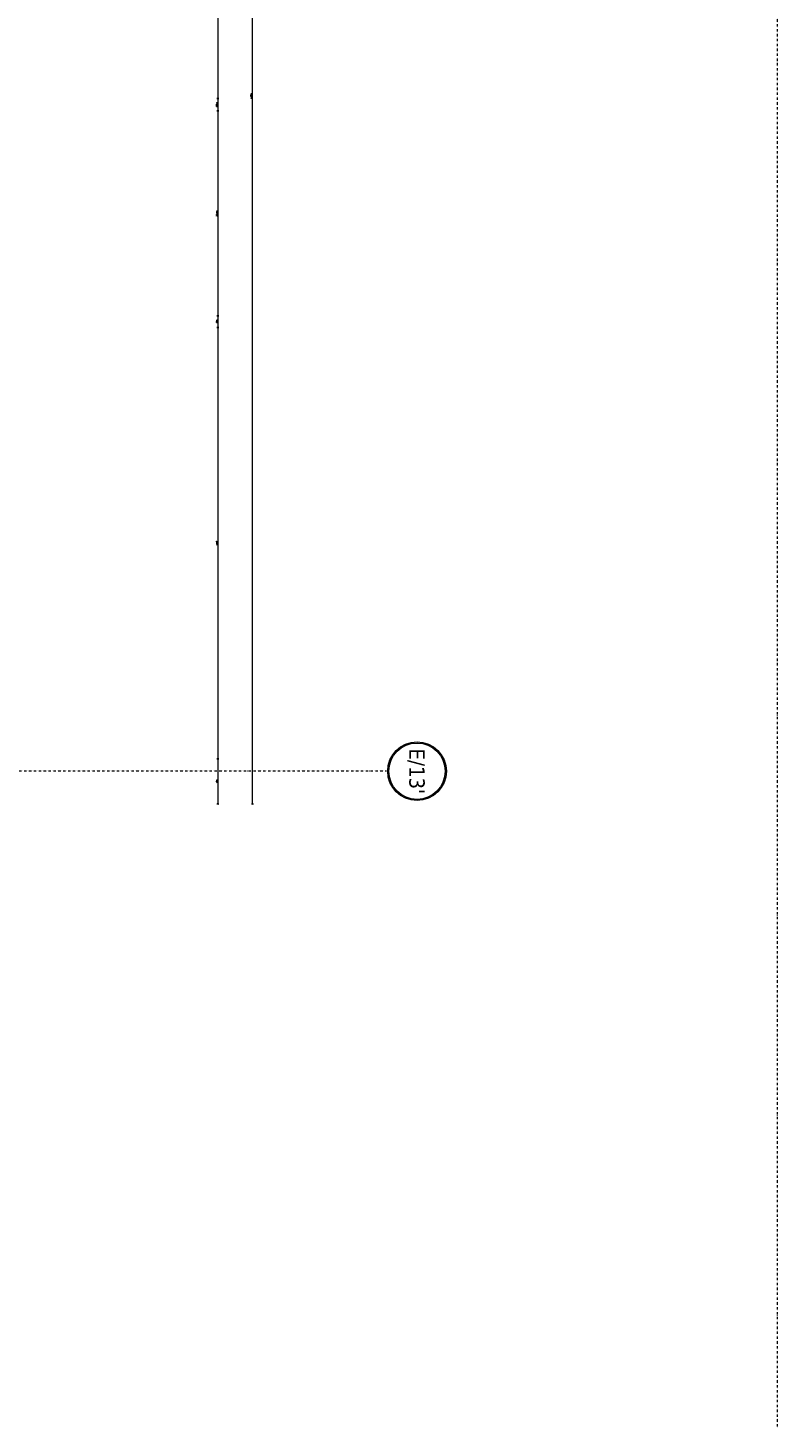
# Model space of a CAD drawing. Header units: millimetres. Extents: x -1893473 to 1546619, y -568027 to 942944.
# Tile 213 of 256: x 193350 to 201163, y -520046 to -505438. Entities that reach past the tile are written whole.
import ezdxf
from ezdxf.enums import TextEntityAlignment as Align

# ---------------------------------------------------------------- set-up
doc = ezdxf.new("R2010")
doc.units = ezdxf.units.MM
doc.header["$LTSCALE"] = 0.2
doc.linetypes.add('DASHDOT', pattern=[25.4, 12.7, -6.35, 0, -6.35])
doc.layers.get('0').update_dxf_attribs({"lineweight": 0})
for name, color, linetype, lineweight in [('!! 0_Opis_pom', 9, 'Continuous', 13), ('!! 0_Osie', 1, 'DASHDOT', 13), ('!! 1_OPIS POM NOWE', 140, 'Continuous', 5), ('!! wymiary osi', 250, 'Continuous', 9), ('0-osie-tx', 66, 'Continuous', 9), ('P-Opis nadproża', 150, 'Continuous', 9), ('P-Osie', 1, 'DASHDOT', 18)]:
    doc.layers.add(name, color=color, linetype=linetype, lineweight=lineweight)
doc.styles.add('ARIAL', font='tahoma.ttf')
doc.styles.add('TAHOMA', font='tahoma.ttf')
doc.styles.add('TXT', font='simplex.shx')
doc.dimstyles.new('DIM50', dxfattribs={"dimscale": 5, "dimtxt": 2.5, "dimasz": 1.5, "dimexe": 0, "dimexo": 0, "dimgap": 0.5, "dimtad": 1, "dimdec": 4, "dimrnd": 0.5, "dimdsep": 46, "dimtxsty": 'TXT', "dimblk1": 'TICK1', "dimblk2": 'TICK1', "dimsah": 1, "dimcen": 0, "dimse1": 1, "dimse2": 1, "dimclrd": 1, "dimclre": 7, "dimclrt": 9, "dimadec": 0, "dimazin": 0, "dimtfac": 1, "dimtdec": 4, "dimtmove": 2, "dimatfit": 3, "dimldrblk": 'TICK1', "dimfxl": 1, "dimtolj": 1, "dimarcsym": 0})

# ---------------------------------------------------------------- blocks, each defined once
blk = doc.blocks.new('*U12')
h = blk.add_hatch(color=256)
edge = h.paths.add_edge_path()
edge.add_arc((0, 0), 30.6, 0, 360)
edge = h.paths.add_edge_path(flags=17)
edge.add_arc((0, 0), 29.4, 0, 360)
for radius in [30.6, 29.4]:
    blk.add_circle((0, 0), radius)
at = {"style": 'TAHOMA', "flags": 8}
blk.add_attdef('ANSICHTSNUMMER', text='', height=16, dxfattribs=at).set_placement((0, 0), align=Align.MIDDLE_CENTER)
blk = doc.blocks.new('BLOK OSI')
blk.add_lwpolyline([(55424.3, -195663.1), (55424.3, -200232.8)])
at = {"layer": 'P-Osie'}
blk.add_lwpolyline([(52022.7, -199547.1), (55017, -199547.1)], dxfattribs=at)
at = {"layer": '0-osie-tx'}
ref = blk.add_blockref('*U12', (55048.8, -199547.5), dxfattribs=dict(at, rotation=90))
ref.add_attrib('ANSICHTSNUMMER', "E/13'", dxfattribs={"layer": '0', "height": 16, "rotation": 270, "style": 'TAHOMA', "flags": 8}).set_placement((55048.8, -199547.5), align=Align.MIDDLE_CENTER)
blk = doc.blocks.new('TICK1')
at = {"color": 2}
blk.add_line((-1, -1), (1, 1), dxfattribs=at)
at = {"color": 0}
for p, q in [((0, 0), (-1, 0)), ((0, -1.4), (0, 1.4))]:
    blk.add_line(p, q, dxfattribs=at)
blk = doc.blocks.new('*D1461')
at = {"layer": '!! wymiary osi', "color": 1, "lineweight": -2, "transparency": 16777216}
blk.add_line((323924, -519426), (323924, -504671), dxfattribs=at)
at = {"layer": 'DEFPOINTS', "color": 0, "transparency": 16777216}
for p in [(321225, -504664), (323924, -504664), (321225, -519434)]:
    blk.add_point(p, dxfattribs=at)
at = {"layer": '!! wymiary osi', "color": 1, "lineweight": -2, "transparency": 16777216, "xscale": 7.5, "yscale": 7.5, "zscale": 7.5}
for p, rotation in [((323924, -504664), 90), ((323924, -519434), 270)]:
    blk.add_blockref('TICK1', p, dxfattribs=dict(at, rotation=rotation))
at = {"layer": '!! wymiary osi', "color": 9, "transparency": 16777216, "insert": (323915, -512049), "char_height": 12.5, "attachment_point": 5, "rotation": 90, "style": 'TXT'}
blk.add_mtext('\\A1;14770', dxfattribs=at)
blk = doc.blocks.new('*D1467')
at = {"layer": '!! wymiary osi', "color": 1, "lineweight": -2, "transparency": 16777216}
blk.add_line((323563, -510089), (323563, -512066), dxfattribs=at)
at = {"layer": 'DEFPOINTS', "color": 0, "transparency": 16777216}
for p in [(320755, -510081), (320755, -512074), (323563, -512074)]:
    blk.add_point(p, dxfattribs=at)
at = {"layer": '!! wymiary osi', "color": 1, "lineweight": -2, "transparency": 16777216, "xscale": 7.5, "yscale": 7.5, "zscale": 7.5}
for p, rotation in [((323563, -510081), 90), ((323563, -512074), 270)]:
    blk.add_blockref('TICK1', p, dxfattribs=dict(at, rotation=rotation))
at = {"layer": '!! wymiary osi', "color": 9, "transparency": 16777216, "insert": (323554, -511078), "char_height": 12.5, "attachment_point": 5, "rotation": 90, "style": 'TXT'}
blk.add_mtext('\\A1;1992.5', dxfattribs=at)
blk = doc.blocks.new('*D1468')
at = {"layer": '!! wymiary osi', "color": 1, "lineweight": -2, "transparency": 16777216}
blk.add_line((323563, -512081), (323563, -512194), dxfattribs=at)
at = {"layer": 'DEFPOINTS', "color": 0, "transparency": 16777216}
for p in [(320755, -512074), (320755, -512201), (323563, -512201)]:
    blk.add_point(p, dxfattribs=at)
at = {"layer": '!! wymiary osi', "color": 1, "lineweight": -2, "transparency": 16777216, "xscale": 7.5, "yscale": 7.5, "zscale": 7.5}
for p, rotation in [((323563, -512074), 90), ((323563, -512201), 270)]:
    blk.add_blockref('TICK1', p, dxfattribs=dict(at, rotation=rotation))
at = {"layer": '!! wymiary osi', "color": 9, "transparency": 16777216, "insert": (323554, -512138), "char_height": 12.5, "attachment_point": 5, "rotation": 90, "style": 'TXT'}
blk.add_mtext('\\A1;127.5', dxfattribs=at)
blk = doc.blocks.new('*D1469')
at = {"layer": '!! wymiary osi', "color": 1, "lineweight": -2, "transparency": 16777216}
blk.add_line((323563, -512209), (323563, -514334), dxfattribs=at)
at = {"layer": 'DEFPOINTS', "color": 0, "transparency": 16777216}
for p in [(320755, -512201), (320755, -514342), (323563, -514342)]:
    blk.add_point(p, dxfattribs=at)
at = {"layer": '!! wymiary osi', "color": 1, "lineweight": -2, "transparency": 16777216, "xscale": 7.5, "yscale": 7.5, "zscale": 7.5}
for p, rotation in [((323563, -512201), 90), ((323563, -514342), 270)]:
    blk.add_blockref('TICK1', p, dxfattribs=dict(at, rotation=rotation))
at = {"layer": '!! wymiary osi', "color": 9, "transparency": 16777216, "insert": (323554, -513272), "char_height": 12.5, "attachment_point": 5, "rotation": 90, "style": 'TXT'}
blk.add_mtext('\\A1;2140.5', dxfattribs=at)
blk = doc.blocks.new('*D1470')
at = {"layer": '!! wymiary osi', "color": 1, "lineweight": -2, "transparency": 16777216}
blk.add_line((323563, -514349), (323563, -514454), dxfattribs=at)
at = {"layer": 'DEFPOINTS', "color": 0, "transparency": 16777216}
for p in [(320755, -514342), (320755, -514462), (323563, -514462)]:
    blk.add_point(p, dxfattribs=at)
at = {"layer": '!! wymiary osi', "color": 1, "lineweight": -2, "transparency": 16777216, "xscale": 7.5, "yscale": 7.5, "zscale": 7.5}
for p, rotation in [((323563, -514342), 90), ((323563, -514462), 270)]:
    blk.add_blockref('TICK1', p, dxfattribs=dict(at, rotation=rotation))
at = {"layer": '!! wymiary osi', "color": 9, "transparency": 16777216, "insert": (323554, -514402), "char_height": 12.5, "attachment_point": 5, "rotation": 90, "style": 'TXT'}
blk.add_mtext('\\A1;120', dxfattribs=at)
blk = doc.blocks.new('*D1471')
at = {"layer": '!! wymiary osi', "color": 1, "lineweight": -2, "transparency": 16777216}
blk.add_line((323563, -514469), (323563, -518956), dxfattribs=at)
at = {"layer": 'DEFPOINTS', "color": 0, "transparency": 16777216}
for p in [(320755, -514462), (320755, -518964), (323563, -518964)]:
    blk.add_point(p, dxfattribs=at)
at = {"layer": '!! wymiary osi', "color": 1, "lineweight": -2, "transparency": 16777216, "xscale": 7.5, "yscale": 7.5, "zscale": 7.5}
for p, rotation in [((323563, -514462), 90), ((323563, -518964), 270)]:
    blk.add_blockref('TICK1', p, dxfattribs=dict(at, rotation=rotation))
at = {"layer": '!! wymiary osi', "color": 9, "transparency": 16777216, "insert": (323554, -516713), "char_height": 12.5, "attachment_point": 5, "rotation": 90, "style": 'TXT'}
blk.add_mtext('\\A1;4502', dxfattribs=at)
blk = doc.blocks.new('*D1472')
at = {"layer": '!! wymiary osi', "color": 1, "lineweight": -2, "transparency": 16777216}
blk.add_line((323563, -518971), (323563, -519426), dxfattribs=at)
at = {"layer": 'DEFPOINTS', "color": 0, "transparency": 16777216}
for p in [(320755, -518964), (321225, -519434), (323563, -519434)]:
    blk.add_point(p, dxfattribs=at)
at = {"layer": '!! wymiary osi', "color": 1, "lineweight": -2, "transparency": 16777216, "xscale": 7.5, "yscale": 7.5, "zscale": 7.5}
for p, rotation in [((323563, -518964), 90), ((323563, -519434), 270)]:
    blk.add_blockref('TICK1', p, dxfattribs=dict(at, rotation=rotation))
at = {"layer": '!! wymiary osi', "color": 9, "transparency": 16777216, "insert": (323554, -519199), "char_height": 12.5, "attachment_point": 5, "rotation": 90, "style": 'TXT'}
blk.add_mtext('\\A1;470', dxfattribs=at)
blk = doc.blocks.new('A$C2EB40A8D')
at = {"layer": '!! 0_Osie', "xscale": 10, "yscale": 10, "zscale": 10}
blk.add_blockref('BLOK OSI', (-516748.24414, 1976683.397), dxfattribs=at)
at = {"layer": '!! 0_Opis_pom', "ltscale": 0.7, "style": 'ARIAL'}
for tag, p in [('B1,21', (-891.77727, 31796.97458)), ('A1,16', (-13651.31084, 31587.95236)), ('B1/17', (-9701.43347, 31565.05244)), ('B1,19', (-5798.61305, 31587.22944)), ('1,22', (4526.58954, 31507.65132)), ('1,23', (10805.41388, 31565.05244)), ('A1,1', (-16866.13618, 31459.3792)), ('B1,18', (-7791.62894, 31330.08444)), ('B1,20', (-2961.4347, 31167.05787)), ('A1,6', (-19287.17717, 30923.71998)), ('B1,1', (14135.63445, 30913.92963)), ('B1,3', (17346.74696, 30023.81022)), ('B1,4', (29817.71501, 29157.67457)), ('A1,5', (-23454.5385, 28820.77901)), ('A1,2', (-17502.57721, 28602.57524)), ('B1,2D', (2616.16402, 28559.52261)), ('A1,15', (-13651.31084, 28261.46046)), ('B1,4', (29883.58177, 28158.35876)), ('B1,2B', (18801.54781, 27650.12382)), ('B1,2A', (13086.7373, 27376.04393)), ('A1,3', (-16846.27912, 25980.40356)), ('B1,8', (9089.53994, 25356.27639)), ('B1,6', (31915.87888, 23754.79829)), ('A1,4', (-24010.17576, 23559.17399)), ('B1,14', (-11621.32288, 23261.44183)), ('B1,13', (-3080.55208, 22924.09997)), ('B1,10', (3982.60923, 22874.21277)), ('B1,5', (29245.49088, 22896.69268)), ('B1,9', (5634.43488, 22623.92098)), ('B1,2C', (13327.26639, 22378.5328)), ('B1,7', (16398.41175, 22348.28836)), ('B1,11', (5553.20442, 20939.83877)), ('B1,12', (3693.27174, 20628.72148)), ('C1,3', (5969.08376, 16336.01084)), ('C1,2', (11955.93711, 11671.55655)), ('C1,1', (15659.17205, 11415.94196)), ('C1,4', (5140.00888, 9205.5831)), ('C1,5', (5680.4486, 6154.54995)), ('C1,10', (16327.05085, 6080.66085)), ('C1,9', (16526.57171, 3173.45283)), ('C1,6', (6367.37903, 2771.84181)), ('D0,18', (-1981.87701, -110.73158)), ('D0,7', (-13531.42299, -1159.67649)), ('D0,17', (2064.87671, -1345.69113)), ('C1,7', (7275.77161, -1303.00991)), ('D0,3', (-9324.21674, -1442.63631)), ('D0,6', (-17529.61851, -1957.37463)), ('D0,10', (-21369.4432, -2140.60378)), ('D,09', (-12990.08379, -2746.32902)), ('D0,2', (-5516.19514, -3101.87722)), ('D0,16', (2266.73061, -3284.15369)), ('D0,8', (-14357.79539, -3567.69719)), ('D0,5', (-10461.54478, -3629.26575)), ('D0,4', (-8396.53404, -4353.7937)), ('D0,15', (1974.41895, -5205.84774)), ('D0,1', (-5633.49598, -5662.48534)), ('D0,11', (-23334.09291, -6045.78706)), ('D0,12', (-22436.85763, -9302.9678)), ('D0,13', (-22436.85763, -11581.16526)), ('D0,14', (-13645.94445, -11884.57769))]:
    blk.add_attdef(tag, text='', height=119.68, dxfattribs=at).set_placement(p, align=Align.MIDDLE_CENTER)
at = {"layer": '!! 1_OPIS POM NOWE', "style": 'ARIAL'}
for tag, p in [('C1.7A', (7769.3756, 685.765)), ('C1.7C', (7655.80151, -2045.04756)), ('C1.8B', (10935.93068, -2107.41983)), ('C1.8A', (13897.39715, -2120.69016)), ('C1.7B', (8274.43201, -3270.18959)), ('E1.2', (16701.02923, -5331.07351)), ('E1.5E', (21974.23379, -5463.99012)), ('E1.1', (8357.81567, -5851.01076)), ('E1.5D', (24989.27391, -5785.36474)), ('E1.5C', (25222.53959, -6394.64172)), ('E1.5B', (27694.70831, -7009.86571)), ('E1.6', (5279.46063, -8141.28746)), ('E1.5A', (25547.9555, -8495.18994)), ('E1.5F', (22414.7084, -9822.66389)), ('E1.5G', (23977.19473, -9792.46695)), ('E1,4', (13935.69867, -10458.20073)), ('E1.5L', (28030.8296, -11267.7725)), ('E1.3', (5639.18862, -11994.01941)), ('E1.5H', (23988.49716, -12231.38049)), ('E1.5K', (27714.73934, -12977.98364)), ('E1.5I', (22290.68736, -13989.9049)), ('E1.5J', (27095.71534, -16088.17469))]:
    blk.add_attdef(tag, text='', height=119.68, dxfattribs=at).set_placement(p, align=Align.MIDDLE_CENTER)
at = {"layer": '!! wymiary osi'}
for base, p1, p2, picture, middle, set_off in [((32023.2231666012, -4362.4890833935), (29323.8715120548, -19132.4936276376), (29323.8701124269, -4362.4890833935), '*D1461', (32014.4731666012, -11747.4913555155), (-291900.7940617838, 500301.2601795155)), ((31662.1980423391, -11772.4860311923), (28853.8350830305, -9780.1640812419), (28853.8350830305, -11772.4860311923), '*D1467', (31653.4480423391, -10776.3250562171), (-291900.7940617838, 500301.2601795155)), ((31662.1980423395, -11900.1640812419), (28853.8350830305, -11772.4860311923), (28853.8339073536, -11900.1640812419), '*D1468', (31653.4480423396, -11836.3250562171), (-291900.7940617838, 500301.2601795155)), ((31662.19804, -14040.73521), (28853.83391, -11900.16408), (28853.8345, -14040.73521), '*D1469', (31653.44804, -12970.44964), (-291900.79406, 500301.26018)), ((31662.19804, -14160.73521), (28853.8345, -14040.73521), (28853.8345, -14160.73521), '*D1470', (31653.44804, -14100.73521), (-291900.79406, 500301.26018)), ((31662.19804, -18662.68422), (28853.8345, -14160.73521), (28853.87011, -18662.68422), '*D1471', (31653.44804, -16411.70971), (-291900.79406, 500301.26018)), ((31662.19804, -19132.49363), (28853.87011, -18662.48603), (29323.87151, -19132.49363), '*D1472', (31653.44804, -18897.48983), (-291900.79406, 500301.26018))]:
    dim = blk.add_linear_dim(base=base, p1=p1, p2=p2, angle=90, dimstyle='DIM50', dxfattribs=at)
    dim.commit()
    dim.dimension.update_dxf_attribs({"geometry": picture, "text_midpoint": middle, "insert": set_off})

msp = doc.modelspace()

# ---------------------------------------------------------------- block references
at = {"layer": 'P-Opis nadproża', "color": 4}
msp.add_blockref('A$C2EB40A8D', (163667.94092, -494401.63474), dxfattribs=at)

doc.saveas('drawing.dxf')
